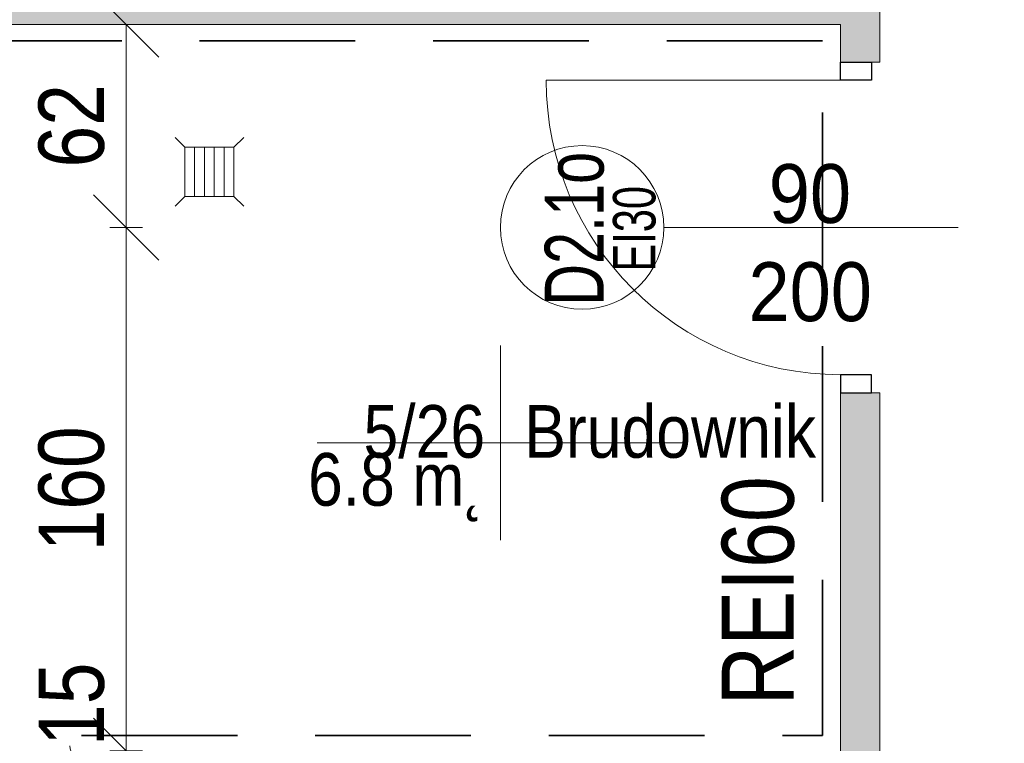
# Model space of a CAD drawing. Header units: centimetres. Extents: x -1631 to 1829, y -257 to 3158.
# Tile 45 of 128: x 34 to 335, y 578 to 799. Entities that reach past the tile are written whole.
import ezdxf

# ---------------------------------------------------------------- set-up
doc = ezdxf.new("R2010")
doc.units = ezdxf.units.CM
doc.linetypes.add('Dash', pattern=[60, 30, -30])
doc.linetypes.add('Hidden', pattern=[71.4375, 47.625, -23.8125])
for name, color, linetype, lineweight in [('A-ANNO-DIMS', 211, 'Continuous', 13), ('A-ANNO-DIMS-100', 211, 'Continuous', 13), ('A-ANNO-NOTE', 131, 'Continuous', 9), ('A-AREA-IDEN', 2, 'Continuous', 13), ('A-DETL', 90, 'Continuous', 9), ('A-DETL-GENF', 92, 'Continuous', 9), ('A-DETL-MEDM', 33, 'Continuous', 13), ('A-DOOR', 31, 'Continuous', 13), ('A-WALL', 113, 'Continuous', 13), ('A-WALL-PATT', 111, 'Continuous', 13), ('G-ANNO-TEXT', 231, 'Continuous', 13), ('P-SANR-FIXT', 6, 'Continuous', 9)]:
    doc.layers.add(name, color=color, linetype=linetype, lineweight=lineweight)
doc.styles.add('Arial', font='arial.ttf', dxfattribs={"width": 0.9, "height": 18})
doc.styles.add('Arial Narrow', font='ARIALN.TTF', dxfattribs={"height": 22})
doc.styles.add('Arial Narrow_5', font='ARIALN.TTF', dxfattribs={"height": 20})
doc.styles.add('Arial_11', font='arial.ttf', dxfattribs={"width": 0.85, "height": 23})
doc.styles.add('Arial_2', font='arial.ttf', dxfattribs={"width": 0.7, "height": 13})
doc.styles.add('Arial_3', font='arial.ttf', dxfattribs={"width": 0.7, "height": 18})
doc.dimstyles.new('Diagonal_1_100__0__wewnętrzne', dxfattribs={"dimscale": 30.48, "dimtxt": 20.468619, "dimasz": 0.656168, "dimexe": 0.164042, "dimexo": 0.0625, "dimgap": 0.032808, "dimtad": 1, "dimdec": 0, "dimdsep": 46, "dimtxsty": 'Arial Narrow_5', "dimblk1": 'OBLIQUE', "dimblk2": 'OBLIQUE', "dimsah": 1, "dimcen": 0.09, "dimazin": 0, "dimtfac": 1, "dimtdec": 4, "dimtix": 1, "dimtmove": 1, "dimatfit": 3, "dimfxl": 0.164042, "dimfxlon": 1, "dimtvp": 1, "dimtolj": 1, "dimtzin": 0, "dimarcsym": 2})
doc.dimstyles.new('Diagonal_1_100__0__wewnętrzne_1', dxfattribs={"dimscale": 30.48, "dimtxt": 20.468619, "dimasz": 0.656168, "dimexe": 0.164042, "dimexo": 0.0625, "dimgap": 0.032808, "dimtad": 1, "dimdec": 0, "dimdsep": 46, "dimtxsty": 'Arial Narrow_5', "dimblk1": 'OBLIQUE', "dimblk2": 'OBLIQUE', "dimsah": 1, "dimcen": 0.09, "dimazin": 0, "dimtfac": 1, "dimtdec": 4, "dimtix": 1, "dimtmove": 0, "dimatfit": 3, "dimfxl": 0.164042, "dimfxlon": 1, "dimtvp": 1, "dimtolj": 1, "dimtzin": 0, "dimarcsym": 2})

# ---------------------------------------------------------------- blocks, each defined once
blk = doc.blocks.new('kratka ściekowa - kratka ściekowa-822328-5_piętro III __10_50 m_ - stan projektowany')
at = {"layer": 'P-SANR-FIXT'}
for p, q in [((-10.5, 10.5), (-7.5, 7.5)), ((10.5, 10.5), (7.5, 7.5)), ((-7.5, 7.5), (-7.5, -7.5)), ((7.5, 7.5), (-7.5, 7.5)), ((-4.5, 7.5), (-4.5, -7.5)), ((-1.5, 7.5), (-1.5, -7.5)), ((1.5, 7.5), (1.5, -7.5)), ((4.5, 7.5), (4.5, -7.5)), ((7.5, -7.5), (7.5, 7.5)), ((-10.5, -10.5), (-7.5, -7.5)), ((-7.5, -7.5), (7.5, -7.5)), ((7.5, -7.5), (10.5, -10.5))]:
    blk.add_line(p, q, dxfattribs=at)
blk = doc.blocks.new('DRZWI 1S - automatyczna etykieta - Drzwi 90 _PPOŻ EI30 łazienkowe_-2486748-5_piętro III __10_50 m_ - stan projektowany')
at = {"layer": 'A-DETL-GENF'}
for p, q in [((-50.5, 6), (-50.5, -3.5)), ((-45, 6), (-50.5, 6)), ((-45, -3.5), (-45, 6)), ((50.5, 6), (45, 6)), ((45, 6), (45, -3.5)), ((50.5, -3.5), (50.5, 6)), ((-50.5, -3.5), (-45, -3.5)), ((45, -3.5), (50.5, -3.5))]:
    blk.add_line(p, q, dxfattribs=at)
at = {"layer": 'A-DETL-MEDM', "lineweight": 25}
for p, q in [((-45, 6), (-50.5, 6)), ((-50.5, 6), (-50.5, -3.5)), ((-45, -3.5), (-45, 6)), ((45, -3.5), (45, 6)), ((45, 6), (50.5, 6)), ((50.5, 6), (50.5, -3.5)), ((-50.5, -3.5), (-45, -3.5)), ((50.5, -3.5), (45, -3.5))]:
    blk.add_line(p, q, dxfattribs=at)
at = {"layer": 'A-DOOR'}
blk.add_line((45, 6), (45, 96), dxfattribs=at)
blk.add_arc((45, 6), 90, 90, 180, dxfattribs=at)
blk = doc.blocks.new('DIMBLOCK105-5_piętro III __10_50 m_ - stan projektowany')
at = {"layer": 'A-ANNO-DIMS-100', "transparency": 16777216}
for p, q in [((66.98, 575.33), (56.98, 585.33)), ((61.98, 575.33), (71.98, 575.33)), ((66.98, 575.33), (61.98, 575.33)), ((66.98, 560.33), (66.98, 575.33)), ((66.98, 575.33), (76.98, 565.33)), ((66.98, 560.33), (56.98, 570.33)), ((61.98, 560.33), (71.98, 560.33)), ((66.98, 560.33), (61.98, 560.33)), ((66.98, 560.33), (76.98, 550.33))]:
    blk.add_line(p, q, dxfattribs=at)
blk.add_ellipse((66.98, 576.87), major_axis=(17.24, 0), ratio=0.524691, start_param=3.141593, end_param=4.712389, dxfattribs=at)
at = {"layer": 'A-ANNO-DIMS-100', "color": 0, "transparency": 16777216, "insert": (40.13, 576.87), "char_height": 20, "width": 30.4105, "attachment_point": 1, "rotation": 90, "line_spacing_factor": 0.974696, "style": 'Arial Narrow_5'}
blk.add_mtext('15', dxfattribs=at)
blk = doc.blocks.new('_Oblique')
at = {"color": 0, "linetype": 'ByBlock', "lineweight": -2}
blk.add_line((-0.5, -0.5), (0.5, 0.5), dxfattribs=at)
blk = doc.blocks.new('DIMBLOCK106-5_piętro III __10_50 m_ - stan projektowany')
at = {"layer": 'A-ANNO-DIMS-100', "transparency": 16777216}
for p, q in [((66.98, 735.33), (56.98, 745.33)), ((71.98, 735.33), (61.98, 735.33)), ((66.98, 575.33), (66.98, 735.33)), ((66.98, 735.33), (76.98, 725.33)), ((66.98, 735.33), (71.98, 735.33)), ((66.98, 575.33), (56.98, 585.33)), ((61.98, 575.33), (71.98, 575.33)), ((66.98, 575.33), (61.98, 575.33)), ((66.98, 575.33), (76.98, 565.33))]:
    blk.add_line(p, q, dxfattribs=at)
at = {"layer": 'A-ANNO-DIMS-100', "color": 0, "transparency": 16777216, "insert": (40.13, 636.32), "char_height": 20, "width": 45.6158, "attachment_point": 1, "rotation": 90, "line_spacing_factor": 0.974696, "style": 'Arial Narrow_5'}
blk.add_mtext('160', dxfattribs=at)
blk = doc.blocks.new('DIMBLOCK107-5_piętro III __10_50 m_ - stan projektowany')
at = {"layer": 'A-ANNO-DIMS-100', "transparency": 16777216}
for p, q in [((66.98, 797.33), (56.98, 807.33)), ((61.98, 797.33), (71.98, 797.33)), ((66.98, 797.33), (61.98, 797.33)), ((66.98, 735.33), (66.98, 797.33)), ((66.98, 797.33), (76.98, 787.33)), ((66.98, 735.33), (56.98, 745.33)), ((71.98, 735.33), (61.98, 735.33)), ((66.98, 735.33), (76.98, 725.33)), ((66.98, 735.33), (71.98, 735.33))]:
    blk.add_line(p, q, dxfattribs=at)
at = {"layer": 'A-ANNO-DIMS-100', "color": 0, "transparency": 16777216, "insert": (40.13, 753.65), "char_height": 20, "width": 30.4105, "attachment_point": 1, "rotation": 90, "line_spacing_factor": 0.974696, "style": 'Arial Narrow_5'}
blk.add_mtext('62', dxfattribs=at)
blk = doc.blocks.new('METKA_POMIESZCZENIA2 - Rozbudowana krótka - bez ramki-2403173-5_piętro III __10_50 m_ - stan projektowany')
at = {"layer": 'A-AREA-IDEN'}
for p, q in [((0, 0.425), (0, 0)), ((0.0976, 0), (-0.8, 0)), ((-0.8, 0), (0.8, 0)), ((0, 0), (0, -0.425))]:
    blk.add_line(p, q, dxfattribs=at)

msp = doc.modelspace()

# ---------------------------------------------------------------- hatches: boundary and pattern name
at = {"layer": 'A-WALL-PATT'}
msp.add_hatch(color=9, dxfattribs=at).paths.add_polyline_path([(297.38, 797.33), (297.38, 803.33), (-22.62, 803.33), (-22.62, 797.33), (285.38, 797.33)], flags=0)
h = msp.add_hatch(color=9, dxfattribs=at)
h.paths.add_polyline_path([(297.38, 122.33), (297.38, 359.83), (285.38, 359.83), (285.38, 122.33)], flags=0)
h.paths.add_polyline_path([(297.38, 460.83), (297.38, 466.83), (285.38, 466.83), (285.38, 460.83), (294.88, 460.83)], flags=0)
h.paths.add_polyline_path([(297.38, 567.83), (297.38, 684.83), (285.38, 684.83), (285.38, 567.83), (294.88, 567.83)], flags=0)
h.paths.add_polyline_path([(285.38, 785.83), (297.38, 785.83), (297.38, 797.33), (285.38, 797.33), (285.38, 788.28)], flags=0)

# ---------------------------------------------------------------- linework, layer by layer
at = {"layer": 'A-ANNO-NOTE', "lineweight": 13}
msp.add_line((321.38, 735.33), (231.38, 735.33), dxfattribs=at)
msp.add_line((321.38, 735.33), (231.38, 735.33), dxfattribs=at)
msp.add_circle((206.38, 735.33), 25, dxfattribs=at)
at = {"layer": 'A-DETL', "linetype": 'Hidden', "lineweight": 35}
for p, q in [((279.88, 792.33), (-18.11, 792.33)), ((279.88, 580), (279.88, 792.33)), ((-18.11, 580), (279.88, 580))]:
    msp.add_line(p, q, dxfattribs=at)
at = {"layer": 'A-DETL', "linetype": 'Dash', "lineweight": 25}
msp.add_open_spline([(412.84, 1006.95), (412.84, 497.96), (412.84, 435.33), (370.99, 410.92), (291.38, 409.33)], degree=3, knots=[0, 0, 0, 0, 6.781245, 8.866954, 8.866954, 8.866954, 8.866954], dxfattribs=at)
at = {"layer": 'A-WALL', "lineweight": 9}
for p, q in [((297.38, 785.83), (297.38, 1003.78)), ((-22.62, 797.33), (285.38, 797.33)), ((285.38, 797.33), (285.38, 785.83)), ((294.88, 785.83), (297.38, 785.83)), ((285.38, 684.83), (285.38, 575.33)), ((297.38, 684.83), (294.88, 684.83)), ((297.38, 567.83), (297.38, 684.83))]:
    msp.add_line(p, q, dxfattribs=at)

# ---------------------------------------------------------------- block references
at = {"layer": 'A-AREA-IDEN', "xscale": 69.99999999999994, "yscale": 69.99999999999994, "zscale": 69.99999999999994}
msp.add_blockref('METKA_POMIESZCZENIA2 - Rozbudowana krótka - bez ramki-2403173-5_piętro III __10_50 m_ - stan projektowany', (181.38, 669.45), dxfattribs=at)
at = {"layer": 'A-DOOR', "rotation": 89.9999999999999}
msp.add_blockref('DRZWI 1S - automatyczna etykieta - Drzwi 90 _PPOŻ EI30 łazienkowe_-2486748-5_piętro III __10_50 m_ - stan projektowany', (291.38, 735.33), dxfattribs=at)
at = {"layer": 'P-SANR-FIXT', "rotation": 180}
msp.add_blockref('kratka ściekowa - kratka ściekowa-822328-5_piętro III __10_50 m_ - stan projektowany', (92.38, 752.33), dxfattribs=at)

# ---------------------------------------------------------------- texts
at = {"layer": 'A-ANNO-NOTE', "lineweight": 211, "attachment_point": 5, "rotation": 90, "line_spacing_factor": 0.936439}
for s, insert, char_height, width, style in [('\\pxqc,t4.93889,9.87778,14.81667,19.75556,24.69444,29.63333,34.57222,39.51111,44.45,49.38889,54.32778,59.26667,64.20556,69.14444,74.08333,79.02222,83.96111,88.9,93.83889,98.77778,103.71667,108.65556,113.59444,118.53333,123.47222,128.41111,133.35,138.28889,143.22778,148.16667,153.10556,158.04444;{D2.1o}', (204.09, 734.93), 18, 46.76, 'Arial_3'), ('\\pxqc,t6.83846,13.67692,20.51538,27.35385,34.19231,41.03077,47.86923,54.70769,61.54615,68.38462,75.22308,82.06154,88.9,95.73846,102.57692,109.41538,116.25385,123.09231,129.93077,136.76923,143.60769,150.44615,157.28462,164.12308,170.96154,177.8,184.63846,191.47692,198.31538,205.15385,211.99231,218.83077;{EI30}', (222.4, 734.93), 13, 26.39, 'Arial_2')]:
    msp.add_mtext(s, dxfattribs=dict(at, insert=insert, char_height=char_height, width=width, style=style))
at = {"layer": 'A-ANNO-NOTE', "lineweight": 211, "char_height": 18, "attachment_point": 5, "line_spacing_factor": 0.936439, "style": 'Arial'}
for s, insert, width in [('\\pxqc,t6.35,12.7,19.05,25.4,31.75,38.1,44.45,50.8,57.15,63.5,69.85,76.2,82.55,88.9,95.25,101.6,107.95,114.3,120.65,127,133.35,139.7,146.05,152.4,158.75,165.1,171.45,177.8,184.15,190.5,196.85,203.2;{90}', (276.05, 745.56), 25.65), ('\\pxqc,t6.35,12.7,19.05,25.4,31.75,38.1,44.45,50.8,57.15,63.5,69.85,76.2,82.55,88.9,95.25,101.6,107.95,114.3,120.65,127,133.35,139.7,146.05,152.4,158.75,165.1,171.45,177.8,184.15,190.5,196.85,203.2;{200}', (276.14, 715.56), 38.07), ('\\pxqc,t6.35,12.7,19.05,25.4,31.75,38.1,44.45,50.8,57.15,63.5,69.85,76.2,82.55,88.9,95.25,101.6,107.95,114.3,120.65,127,133.35,139.7,146.05,152.4,158.75,165.1,171.45,177.8,184.15,190.5,196.85,203.2;{200}', (276.14, 715.56), 38.07)]:
    msp.add_mtext(s, dxfattribs=dict(at, insert=insert, width=width))
at = {"layer": 'A-AREA-IDEN', "char_height": 16.1, "line_spacing_factor": 0.936439, "style": 'Arial_11'}
for s, insert, width, attachment_point in [('\\pxqr,t3.69565,7.3913,11.08696,14.78261,18.47826,22.17391,25.86957,29.56522,33.26087,36.95652,40.65217,44.34783,48.04348,51.73913,55.43478,59.13043,62.82609,66.52174,70.21739,73.91304,77.6087,81.30435,85,88.69565,92.3913,96.08696,99.78261,103.47826,107.17391,110.86957,114.56522,118.26087;{5/26}', (176.72, 664.71), 37.009, 9), ('\\pxt3.69565,7.3913,11.08696,14.78261,18.47826,22.17391,25.86957,29.56522,33.26087,36.95652,40.65217,44.34783,48.04348,51.73913,55.43478,59.13043,62.82609,66.52174,70.21739,73.91304,77.6087,81.30435,85,88.69565,92.3913,96.08696,99.78261,103.47826,107.17391,110.86957,114.56522,118.26087;{Brudownik}', (188.68, 664.71), 88.179, 7), ('\\pt84.99995,169.9999,255.00008,340.00003,424.99998,509.99993,595.00011,680.00006,765.00001,849.99996,934.99991,1020.00009,1105.00004,1189.99999,1274.99994,1359.99989,1445.00007,1530.00002,1614.99997,1699.99992,1785.0001,1870.00005,1955,2039.99995,2124.9999,2210.00008,2295.00003,2379.99998,2464.99993,2550.00011,2635.00006,2720.00001;6.8 m˛', (176.72, 666.38), 53.55, 3)]:
    msp.add_mtext(s, dxfattribs=dict(at, insert=insert, width=width, attachment_point=attachment_point))
at = {"layer": 'G-ANNO-TEXT', "color": 1, "insert": (249.09, 659.29), "char_height": 22, "width": 69.488, "attachment_point": 3, "rotation": 90, "line_spacing_factor": 0.949189, "style": 'Arial Narrow'}
msp.add_mtext('\\pxqr,t5.77273,11.54545,17.31818,23.09091,28.86364,34.63636,40.40909,46.18182,51.95455,57.72727,63.5,69.27273,75.04545,80.81818,86.59091,92.36364,98.13636,103.90909,109.68182,115.45455,121.22727,127,132.77273,138.54545,144.31818,150.09091,155.86364,161.63636,167.40909,173.18182,178.95455,184.72727;{REI60}', dxfattribs=at)

# ---------------------------------------------------------------- dimensions: what is measured, and where the dimension line sits
at = {"layer": 'A-ANNO-DIMS'}
for base, p1, p2, override, picture, middle in [((66.98, 797.33), (71.98, 735.33), (61.98, 797.33), {"dimpost": '<>', "dimfxl": 62.801274}, 'DIMBLOCK107-5_piętro III __10_50 m_ - stan projektowany', (55.77, 766.33)), ((66.98, 735.33), (61.98, 575.33), (71.98, 735.33), {"dimpost": '<>', "dimfxl": 160.312195}, 'DIMBLOCK106-5_piętro III __10_50 m_ - stan projektowany', (55.77, 655.33))]:
    dim = msp.add_linear_dim(base=base, p1=p1, p2=p2, angle=90, dimstyle='Diagonal_1_100__0__wewnętrzne_1', override=override, dxfattribs=at)
    dim.commit()
    dim.dimension.update_dxf_attribs({"geometry": picture, "text_midpoint": middle})
dim = msp.add_linear_dim(base=(66.98, 575.33), p1=(61.98, 560.33), p2=(61.98, 575.33), angle=90, dimstyle='Diagonal_1_100__0__wewnętrzne', override={"dimpost": '<>', "dimfxl": 15}, dxfattribs=at)
dim.commit()
dim.dimension.update_dxf_attribs({"geometry": 'DIMBLOCK105-5_piętro III __10_50 m_ - stan projektowany', "text_midpoint": (53.47, 592.08), "dimtype": 160, "text_rotation": 90})

doc.saveas('drawing.dxf')
